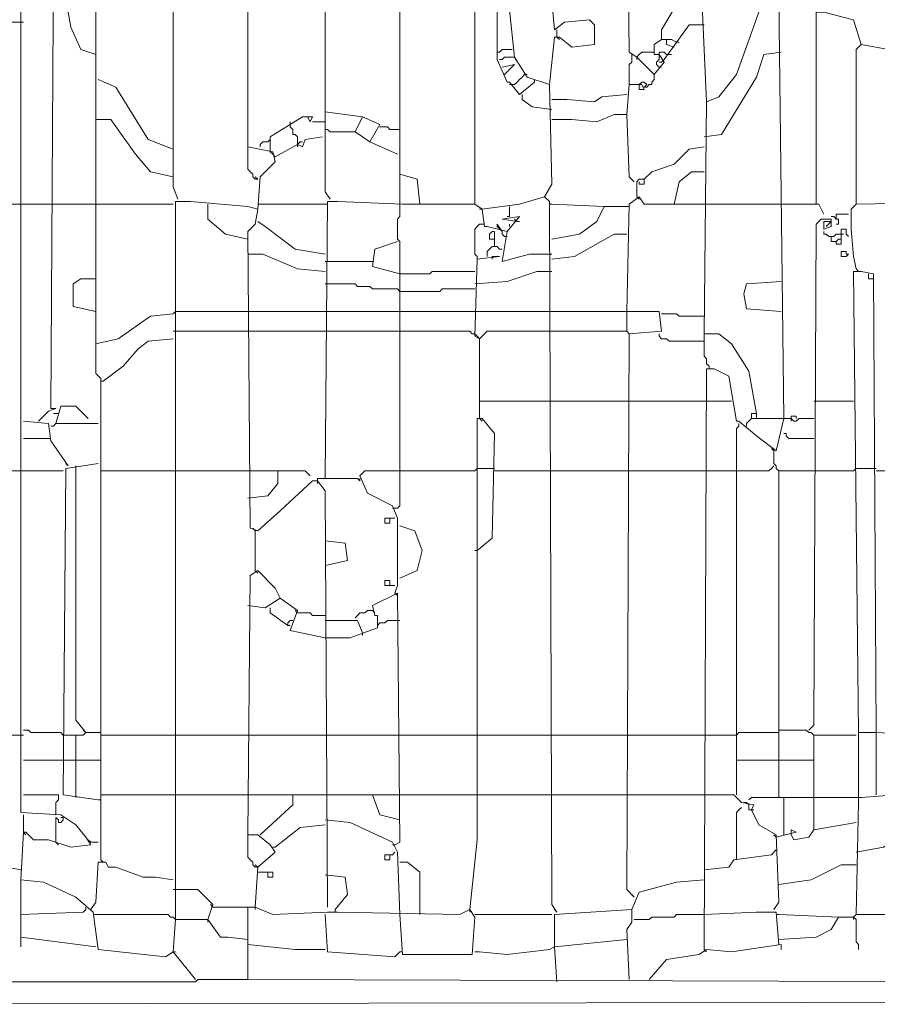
# Model space of a CAD drawing. Header units: millimetres. Extents: x 6435372 to 7248404, y 1559872 to 1886246.
# Tile 64 of 208: x 6816470 to 6816838, y 1768519 to 1768942. Entities that reach past the tile are written whole.
import ezdxf

# ---------------------------------------------------------------- set-up
doc = ezdxf.new("R2010")
doc.units = ezdxf.units.MM
doc.layers.add('matrice DPS', color=122, linetype='Continuous')
doc.layers.add('V-objekty', color=130, linetype='Continuous', lineweight=50)

# ---------------------------------------------------------------- blocks, each defined once
blk = doc.blocks.new('DWG-RYYQ14-20T_top')
at = {"layer": 'V-objekty', "color": 2, "lineweight": 13}
for points in [[(5.485011, 5.91863, 0), (5.486081, 5.932548, 0), (5.492505, 5.938972, 0), (5.491435, 5.943255, 0), (5.480728, 5.945396, 0), (5.480728, 6.457173, 0), (5.482869, 6.457173, 0), (5.485011, 6.453961, 0), (5.56531, 6.453961, 0), (5.574946, 6.450749, 0), (5.578158, 6.453961, 0), (5.626338, 6.455032, 0), (5.626338, 6.460385, 0), (5.622056, 6.464668, 0), (5.549251, 6.46788, 0), (5.488223, 6.464668, 0), (5.482869, 6.460385, 0), (5.480728, 6.465739, 0), (5.481799, 6.466809, 0)], [(5.51606, 5.922912, 0), (5.513919, 5.926124, 0), (5.513919, 6.453961, 0)], [(5.546039, 5.9197, 0), (5.546039, 6.453961, 0)], [(5.578158, 5.920771, 0), (5.578158, 6.375803, 0), (5.576017, 6.392934, 0), (5.573876, 6.394004, 0), (5.572805, 6.399358, 0), (5.546039, 6.400428, 0)], [(5.448608, 5.599572, 0), (5.445396, 5.59743, 0), (5.416488, 5.600642, 0), (5.414347, 5.616702, 0), (5.406852, 5.623126, 0), (5.392934, 5.62955, 0), (5.383298, 5.630621, 0), (5.384368, 5.650964, 0), (5.385439, 5.650964, 0), (5.388651, 5.647752, 0), (5.395075, 5.647752, 0), (5.404711, 5.64454, 0), (5.413276, 5.64561, 0), (5.411135, 5.648822, 0), (5.406852, 5.654176, 0), (5.400428, 5.658458, 0), (5.383298, 5.659529, 0), (5.383298, 5.663812, 0), (5.383298, 6.037473, 0)], [(5.450749, 5.922912, 0), (5.448608, 5.928266, 0), (5.448608, 6.148822, 0), (5.459315, 6.148822, 0), (5.480728, 6.147752, 0)], [(5.67666, 5.600642, 0), (5.67773, 5.850107, 0), (5.680942, 5.850107, 0), (5.687366, 5.846895, 0), (5.690578, 5.827623, 0), (5.691649, 5.827623, 0), (5.699143, 5.821199, 0), (5.707709, 5.814775, 0), (5.710921, 5.828694, 0), (5.708779, 6.009636, 0)], [(5.700214, 6.003212, 0), (5.690578, 5.976445, 0), (5.683084, 5.966809, 0), (5.67773, 5.964668, 0), (5.675589, 6.012848, 0)], [(5.665953, 6.008565, 0), (5.658458, 5.995717, 0), (5.658458, 5.991435, 0), (5.655246, 5.989293, 0), (5.655246, 5.985011, 0), (5.657388, 5.985011, 0), (5.659529, 5.981799, 0), (5.655246, 5.976445, 0), (5.647752, 5.98394, 0), (5.64454, 5.986081, 0), (5.643469, 6.078158, 0)], [(5.417559, 5.639186, 0), (5.417559, 5.8394, 0), (5.417559, 5.845824, 0), (5.415418, 5.847966, 0), (5.415418, 6.005353, 0), (5.412206, 6.033191, 0), (5.406852, 6.035332, 0), (5.384368, 6.034261, 0)], [(5.390792, 5.827623, 0), (5.395075, 5.831906, 0), (5.398287, 5.832976, 0), (5.396146, 5.832976, 0), (5.397216, 6.024625, 0), (5.398287, 6.024625, 0), (5.400428, 6.021413, 0), (5.404711, 5.996788, 0), (5.408994, 5.987152, 0), (5.415418, 5.985011, 0)], [(5.610278, 5.972163, 0), (5.61242, 5.992505, 0), (5.614561, 5.992505, 0), (5.619914, 5.988223, 0), (5.62955, 5.989293, 0), (5.62955, 5.997859, 0), (5.627409, 6, 0), (5.616702, 5.998929, 0), (5.61242, 5.995717, 0), (5.610278, 6.019272, 0), (5.603854, 6.020343, 0), (5.602784, 6.022484, 0), (5.595289, 6.022484, 0), (5.592077, 6.012848, 0), (5.588865, 6.005353, 0)], [(5.61349, 5.616702, 0), (5.611349, 5.619914, 0), (5.610278, 5.921842, 0), (5.608137, 5.923983, 0), (5.611349, 5.929336, 0), (5.610278, 5.972163, 0), (5.600642, 5.975375, 0), (5.595289, 5.98394, 0), (5.593148, 6.004283, 0), (5.587794, 6.005353, 0), (5.587794, 5.982869, 0), (5.592077, 5.973233, 0), (5.593148, 5.973233, 0), (5.59743, 5.96788, 0), (5.603854, 5.973233, 0)], [(5.724839, 5.920771, 0), (5.724839, 6.003212, 0), (5.728051, 6.003212, 0), (5.740899, 6, 0), (5.744111, 5.989293, 0), (5.74197, 5.987152, 0), (5.74197, 5.920771, 0)], [(5.350107, 5.981799, 0), (5.360814, 5.98394, 0), (5.374732, 5.996788, 0), (5.377944, 5.998929, 0), (5.384368, 5.998929, 0)], [(5.659529, 5.982869, 0), (5.670236, 5.997859, 0), (5.67666, 5.997859, 0)], [(5.61349, 5.992505, 0), (5.61349, 5.995717, 0)], [(5.61349, 5.992505, 0), (5.614561, 5.991435, 0)], [(5.658458, 5.991435, 0), (5.6606, 5.991435, 0)], [(5.663812, 5.988223, 0), (5.6606, 5.989293, 0), (5.6606, 5.991435, 0), (5.662741, 5.991435, 0), (5.664882, 5.990364, 0)], [(5.664882, 5.990364, 0), (5.665953, 5.990364, 0)], [(5.77409, 5.985011, 0), (5.755889, 5.987152, 0), (5.744111, 5.989293, 0)], [(5.587794, 5.986081, 0), (5.588865, 5.986081, 0), (5.589936, 5.987152, 0), (5.594218, 5.987152, 0)], [(5.64561, 5.98394, 0), (5.64561, 5.985011, 0)], [(5.647752, 5.98394, 0), (5.648822, 5.985011, 0), (5.649893, 5.986081, 0), (5.655246, 5.986081, 0)], [(5.658458, 5.979657, 0), (5.657388, 5.979657, 0), (5.656317, 5.980728, 0), (5.656317, 5.981799, 0), (5.657388, 5.982869, 0), (5.657388, 5.985011, 0)], [(5.657388, 5.985011, 0), (5.657388, 5.986081, 0), (5.659529, 5.986081, 0), (5.6606, 5.985011, 0), (5.66167, 5.985011, 0)], [(5.66167, 5.985011, 0), (5.662741, 5.985011, 0)], [(5.67666, 5.949679, 0), (5.684154, 5.950749, 0), (5.699143, 5.975375, 0), (5.702355, 5.985011, 0), (5.70985, 5.986081, 0)], [(5.588865, 5.982869, 0), (5.589936, 5.982869, 0), (5.591006, 5.98394, 0), (5.595289, 5.98394, 0)], [(5.591006, 5.976445, 0), (5.595289, 5.980728, 0), (5.589936, 5.979657, 0)], [(5.64454, 5.972163, 0), (5.64454, 5.980728, 0), (5.64561, 5.981799, 0), (5.64561, 5.98394, 0)], [(5.647752, 5.98394, 0), (5.647752, 5.982869, 0)], [(5.657388, 5.981799, 0), (5.658458, 5.981799, 0), (5.659529, 5.982869, 0)], [(5.658458, 5.981799, 0), (5.657388, 5.981799, 0)], [(5.594218, 5.972163, 0), (5.595289, 5.972163, 0), (5.59636, 5.973233, 0), (5.59743, 5.974304, 0), (5.598501, 5.975375, 0), (5.599572, 5.976445, 0)], [(5.599572, 5.976445, 0), (5.600642, 5.976445, 0)], [(5.650964, 5.971092, 0), (5.652034, 5.971092, 0), (5.653105, 5.972163, 0), (5.654176, 5.972163, 0), (5.654176, 5.973233, 0), (5.655246, 5.974304, 0), (5.655246, 5.976445, 0)], [(5.448608, 5.944325, 0), (5.437901, 5.948608, 0), (5.423983, 5.971092, 0), (5.416488, 5.974304, 0)], [(5.594218, 5.972163, 0), (5.593148, 5.972163, 0)], [(5.603854, 5.973233, 0), (5.603854, 5.974304, 0)], [(5.643469, 5.959315, 0), (5.64454, 5.972163, 0), (5.649893, 5.972163, 0), (5.650964, 5.970021, 0), (5.648822, 5.970021, 0), (5.648822, 5.972163, 0)], [(5.650964, 5.971092, 0), (5.652034, 5.972163, 0), (5.650964, 5.973233, 0), (5.649893, 5.973233, 0), (5.648822, 5.972163, 0)], [(5.611349, 5.961456, 0), (5.602784, 5.962527, 0), (5.598501, 5.965739, 0), (5.598501, 5.96788, 0)], [(5.611349, 5.965739, 0), (5.617773, 5.965739, 0), (5.62955, 5.964668, 0), (5.632762, 5.966809, 0), (5.643469, 5.96788, 0)], [(5.699143, 5.830835, 0), (5.695931, 5.849036, 0), (5.688437, 5.860814, 0), (5.683084, 5.865096, 0), (5.67666, 5.865096, 0), (5.67773, 5.964668, 0)], [(5.544968, 5.942184, 0), (5.533191, 5.947537, 0), (5.526767, 5.95182, 0), (5.529979, 5.958244, 0), (5.513919, 5.960385, 0)], [(5.611349, 5.957173, 0), (5.619914, 5.957173, 0), (5.630621, 5.956103, 0), (5.638116, 5.959315, 0), (5.643469, 5.959315, 0), (5.64454, 5.932548, 0), (5.646681, 5.930407, 0)], [(5.448608, 5.932548, 0), (5.438972, 5.93469, 0), (5.432548, 5.942184, 0), (5.421842, 5.957173, 0), (5.415418, 5.957173, 0)], [(5.490364, 5.943255, 0), (5.490364, 5.949679, 0), (5.504283, 5.958244, 0), (5.508565, 5.958244, 0), (5.507495, 5.956103, 0), (5.506424, 5.958244, 0)], [(5.498929, 5.955032, 0), (5.498929, 5.956103, 0)], [(5.502141, 5.946467, 0), (5.502141, 5.949679, 0), (5.501071, 5.950749, 0), (5.5, 5.950749, 0), (5.5, 5.952891, 0), (5.498929, 5.953961, 0), (5.498929, 5.955032, 0)], [(5.508565, 5.956103, 0), (5.513919, 5.956103, 0)], [(5.533191, 5.947537, 0), (5.537473, 5.955032, 0), (5.529979, 5.958244, 0)], [(5.526767, 5.95182, 0), (5.51606, 5.95182, 0), (5.514989, 5.952891, 0), (5.513919, 5.952891, 0)], [(5.546039, 5.952891, 0), (5.541756, 5.952891, 0), (5.540685, 5.953961, 0), (5.537473, 5.953961, 0)], [(5.486081, 5.945396, 0), (5.486081, 5.946467, 0), (5.487152, 5.947537, 0), (5.489293, 5.947537, 0)], [(5.489293, 5.947537, 0), (5.490364, 5.948608, 0)], [(5.492505, 5.941113, 0), (5.502141, 5.946467, 0), (5.504283, 5.945396, 0), (5.505353, 5.948608, 0), (5.512848, 5.949679, 0)], [(5.502141, 5.946467, 0), (5.503212, 5.947537, 0), (5.504283, 5.947537, 0)], [(5.502141, 5.946467, 0), (5.502141, 5.945396, 0)], [(5.485011, 5.931478, 0), (5.48394, 5.931478, 0), (5.482869, 5.932548, 0), (5.482869, 5.933619, 0), (5.481799, 5.93469, 0), (5.480728, 5.93576, 0), (5.480728, 5.945396, 0)], [(5.492505, 5.941113, 0), (5.491435, 5.942184, 0), (5.490364, 5.943255, 0)], [(5.650964, 5.931478, 0), (5.654176, 5.93469, 0), (5.663812, 5.937901, 0), (5.670236, 5.944325, 0), (5.67666, 5.945396, 0)], [(5.252677, 5.577088, 0), (5.905782, 5.578158, 0)], [(5.554604, 5.920771, 0), (5.553533, 5.931478, 0), (5.546039, 5.933619, 0)], [(5.663812, 5.920771, 0), (5.665953, 5.930407, 0), (5.671306, 5.93469, 0), (5.67666, 5.93469, 0)], [(5.485011, 5.931478, 0), (5.48394, 5.932548, 0)], [(5.647752, 5.923983, 0), (5.647752, 5.930407, 0), (5.648822, 5.931478, 0), (5.650964, 5.931478, 0), (5.650964, 5.929336, 0), (5.648822, 5.929336, 0), (5.648822, 5.930407, 0)], [(5.158458, 5.664882, 0), (5.158458, 5.865096, 0), (5.163812, 5.865096, 0), (5.169165, 5.860814, 0), (5.175589, 5.847966, 0), (5.17666, 5.847966, 0), (5.179872, 5.840471, 0), (5.180942, 5.840471, 0), (5.188437, 5.837259, 0), (5.190578, 5.921842, 0), (5.201285, 5.921842, 0), (5.279443, 5.920771, 0), (5.384368, 5.920771, 0)], [(5.384368, 5.920771, 0), (5.396146, 5.920771, 0)], [(5.396146, 5.920771, 0), (5.415418, 5.920771, 0)], [(5.415418, 5.920771, 0), (5.448608, 5.920771, 0)], [(5.449679, 5.61349, 0), (5.449679, 5.921842, 0), (5.456103, 5.921842, 0), (5.480728, 5.9197, 0), (5.485011, 5.91863, 0), (5.48394, 5.912206, 0), (5.480728, 5.908994, 0), (5.481799, 5.781585, 0), (5.485011, 5.780514, 0), (5.494647, 5.789079, 0), (5.508565, 5.801927, 0), (5.510707, 5.801927, 0), (5.513919, 5.797645, 0), (5.514989, 5.618844, 0), (5.514989, 5.619914, 0)], [(5.480728, 5.905782, 0), (5.471092, 5.907923, 0), (5.463597, 5.914347, 0), (5.463597, 5.920771, 0)], [(5.485011, 5.920771, 0), (5.513919, 5.920771, 0)], [(5.513919, 5.802998, 0), (5.514989, 5.921842, 0), (5.519272, 5.921842, 0), (5.547109, 5.920771, 0), (5.578158, 5.920771, 0), (5.58137, 5.91863, 0), (5.582441, 5.911135, 0), (5.583512, 5.911135, 0), (5.592077, 5.908994, 0), (5.589936, 5.896146, 0), (5.601713, 5.899358, 0), (5.611349, 5.899358, 0)], [(5.513919, 5.920771, 0), (5.514989, 5.920771, 0)], [(5.58137, 5.91863, 0), (5.59743, 5.920771, 0), (5.608137, 5.923983, 0)], [(5.608137, 5.923983, 0), (5.609208, 5.922912, 0)], [(5.611349, 5.920771, 0), (5.610278, 5.920771, 0)], [(5.611349, 5.905782, 0), (5.623126, 5.907923, 0), (5.630621, 5.913276, 0), (5.633833, 5.9197, 0), (5.611349, 5.920771, 0)], [(5.643469, 5.874732, 0), (5.64454, 5.920771, 0), (5.648822, 5.923983, 0), (5.650964, 5.920771, 0), (5.67666, 5.920771, 0)], [(5.647752, 5.923983, 0), (5.648822, 5.922912, 0)], [(5.67666, 5.920771, 0), (5.70985, 5.920771, 0)], [(5.70985, 5.920771, 0), (5.72591, 5.920771, 0), (5.728051, 5.916488, 0)], [(5.74197, 5.892934, 0), (5.740899, 5.898287, 0), (5.739829, 5.910064, 0), (5.739829, 5.91863, 0), (5.74197, 5.920771, 0), (5.807281, 5.921842, 0)], [(5.546039, 5.80621, 0), (5.546039, 5.904711, 0), (5.544968, 5.905782, 0), (5.544968, 5.914347, 0), (5.546039, 5.915418, 0), (5.546039, 5.9197, 0)], [(5.58137, 5.91863, 0), (5.5803, 5.91863, 0)], [(5.593148, 5.9197, 0), (5.593148, 5.915418, 0), (5.592077, 5.915418, 0)], [(5.633833, 5.9197, 0), (5.643469, 5.9197, 0)], [(5.643469, 5.9197, 0), (5.64454, 5.9197, 0)], [(5.513919, 5.899358, 0), (5.501071, 5.901499, 0), (5.488223, 5.911135, 0), (5.485011, 5.913276, 0)], [(5.592077, 5.908994, 0), (5.59743, 5.915418, 0), (5.589936, 5.914347, 0), (5.59636, 5.913276, 0)], [(5.59636, 5.913276, 0), (5.595289, 5.914347, 0)], [(5.59636, 5.913276, 0), (5.59743, 5.913276, 0)], [(5.721627, 5.694861, 0), (5.723769, 5.697002, 0), (5.724839, 5.912206, 0), (5.726981, 5.914347, 0), (5.731263, 5.914347, 0), (5.731263, 5.911135, 0), (5.728051, 5.910064, 0), (5.728051, 5.913276, 0), (5.731263, 5.913276, 0), (5.729122, 5.911135, 0)], [(5.733405, 5.914347, 0), (5.732334, 5.915418, 0), (5.731263, 5.915418, 0)], [(5.733405, 5.914347, 0), (5.733405, 5.916488, 0), (5.738758, 5.916488, 0)], [(5.733405, 5.915418, 0), (5.733405, 5.914347, 0)], [(5.733405, 5.914347, 0), (5.734475, 5.914347, 0), (5.734475, 5.912206, 0), (5.733405, 5.912206, 0)], [(5.579229, 5.897216, 0), (5.579229, 5.898287, 0), (5.578158, 5.899358, 0), (5.578158, 5.910064, 0), (5.579229, 5.911135, 0), (5.5803, 5.912206, 0), (5.58137, 5.912206, 0)], [(5.58137, 5.912206, 0), (5.582441, 5.912206, 0)], [(5.586724, 5.90257, 0), (5.586724, 5.908994, 0), (5.585653, 5.908994, 0), (5.584582, 5.907923, 0), (5.584582, 5.905782, 0), (5.586724, 5.905782, 0)], [(5.589936, 5.908994, 0), (5.587794, 5.912206, 0), (5.587794, 5.911135, 0), (5.589936, 5.908994, 0)], [(5.592077, 5.906852, 0), (5.591006, 5.906852, 0), (5.589936, 5.907923, 0), (5.589936, 5.908994, 0)], [(5.593148, 5.911135, 0), (5.593148, 5.912206, 0)], [(5.731263, 5.906852, 0), (5.730193, 5.906852, 0), (5.729122, 5.907923, 0), (5.728051, 5.907923, 0), (5.728051, 5.908994, 0)], [(5.733405, 5.904711, 0), (5.733405, 5.90364, 0), (5.735546, 5.90364, 0), (5.735546, 5.910064, 0), (5.737687, 5.910064, 0), (5.737687, 5.907923, 0), (5.738758, 5.906852, 0)], [(5.546039, 5.890792, 0), (5.534261, 5.894004, 0), (5.535332, 5.901499, 0), (5.544968, 5.904711, 0)], [(5.611349, 5.897216, 0), (5.620985, 5.898287, 0), (5.638116, 5.907923, 0), (5.643469, 5.907923, 0)], [(5.733405, 5.904711, 0), (5.731263, 5.904711, 0), (5.731263, 5.906852, 0), (5.732334, 5.906852, 0), (5.733405, 5.907923, 0), (5.735546, 5.907923, 0)], [(5.733405, 5.904711, 0), (5.734475, 5.905782, 0), (5.735546, 5.905782, 0)], [(5.735546, 5.907923, 0), (5.736617, 5.907923, 0)], [(5.583512, 5.898287, 0), (5.583512, 5.900428, 0), (5.584582, 5.901499, 0), (5.585653, 5.90257, 0), (5.587794, 5.90257, 0), (5.588865, 5.901499, 0), (5.589936, 5.901499, 0)], [(5.737687, 5.899358, 0), (5.737687, 5.900428, 0), (5.735546, 5.900428, 0), (5.735546, 5.898287, 0), (5.737687, 5.898287, 0), (5.738758, 5.899358, 0), (5.737687, 5.899358, 0)], [(5.513919, 5.891863, 0), (5.502141, 5.892934, 0), (5.487152, 5.899358, 0), (5.480728, 5.899358, 0)], [(5.513919, 5.896146, 0), (5.534261, 5.896146, 0)], [(5.5803, 5.862955, 0), (5.578158, 5.864026, 0), (5.579229, 5.897216, 0), (5.588865, 5.898287, 0), (5.585653, 5.898287, 0)], [(5.585653, 5.898287, 0), (5.585653, 5.897216, 0)], [(5.546039, 5.890792, 0), (5.558887, 5.890792, 0), (5.559957, 5.891863, 0), (5.578158, 5.891863, 0)], [(5.578158, 5.88651, 0), (5.592077, 5.88758, 0), (5.604925, 5.891863, 0), (5.611349, 5.891863, 0)], [(5.743041, 5.69379, 0), (5.740899, 5.891863, 0), (5.744111, 5.891863, 0), (5.749465, 5.890792, 0), (5.750535, 5.69379, 0)], [(5.74197, 5.892934, 0), (5.743041, 5.891863, 0)], [(5.415418, 5.874732, 0), (5.405782, 5.876874, 0), (5.405782, 5.88651, 0), (5.408994, 5.888651, 0), (5.415418, 5.888651, 0)], [(5.70985, 5.874732, 0), (5.694861, 5.875803, 0), (5.69379, 5.882227, 0), (5.694861, 5.88651, 0), (5.70985, 5.88758, 0)], [(5.749465, 5.888651, 0), (5.747323, 5.888651, 0), (5.747323, 5.890792, 0)], [(5.546039, 5.883298, 0), (5.544968, 5.884368, 0), (5.534261, 5.884368, 0), (5.533191, 5.885439, 0), (5.527837, 5.885439, 0), (5.526767, 5.88651, 0), (5.513919, 5.88651, 0)], [(5.546039, 5.883298, 0), (5.563169, 5.883298, 0), (5.56424, 5.884368, 0), (5.578158, 5.884368, 0)], [(5.448608, 5.873662, 0), (5.449679, 5.874732, 0), (5.480728, 5.874732, 0)], [(5.480728, 5.874732, 0), (5.513919, 5.874732, 0)], [(5.513919, 5.874732, 0), (5.546039, 5.874732, 0)], [(5.546039, 5.874732, 0), (5.578158, 5.874732, 0)], [(5.578158, 5.874732, 0), (5.611349, 5.874732, 0)], [(5.646681, 5.623126, 0), (5.643469, 5.626338, 0), (5.64454, 5.865096, 0), (5.658458, 5.866167, 0), (5.657388, 5.874732, 0), (5.611349, 5.874732, 0)], [(5.64454, 5.865096, 0), (5.643469, 5.866167, 0), (5.643469, 5.874732, 0)], [(5.415418, 5.860814, 0), (5.425054, 5.862955, 0), (5.438972, 5.872591, 0), (5.448608, 5.873662, 0)], [(5.67666, 5.872591, 0), (5.665953, 5.872591, 0), (5.664882, 5.873662, 0), (5.658458, 5.873662, 0)], [(5.448608, 5.866167, 0), (5.480728, 5.866167, 0)], [(5.480728, 5.866167, 0), (5.513919, 5.866167, 0)], [(5.513919, 5.866167, 0), (5.546039, 5.866167, 0)], [(5.578158, 5.865096, 0), (5.577088, 5.865096, 0), (5.576017, 5.866167, 0), (5.546039, 5.866167, 0)], [(5.5803, 5.828694, 0), (5.5803, 5.862955, 0), (5.58137, 5.864026, 0), (5.582441, 5.865096, 0), (5.583512, 5.866167, 0), (5.611349, 5.866167, 0)], [(5.611349, 5.866167, 0), (5.643469, 5.866167, 0)], [(5.41863, 5.844754, 0), (5.427195, 5.851178, 0), (5.433619, 5.858672, 0), (5.437901, 5.861884, 0), (5.448608, 5.862955, 0)], [(5.5803, 5.862955, 0), (5.579229, 5.864026, 0), (5.578158, 5.865096, 0)], [(5.67666, 5.861884, 0), (5.66167, 5.861884, 0), (5.6606, 5.862955, 0), (5.658458, 5.862955, 0), (5.657388, 5.864026, 0), (5.657388, 5.865096, 0)], [(5.678801, 5.850107, 0), (5.678801, 5.851178, 0), (5.67773, 5.852248, 0), (5.67773, 5.85439, 0), (5.67666, 5.85546, 0), (5.67666, 5.865096, 0)], [(5.41863, 5.844754, 0), (5.417559, 5.844754, 0)], [(5.5803, 5.836188, 0), (5.611349, 5.836188, 0)], [(5.611349, 5.836188, 0), (5.643469, 5.836188, 0)], [(5.643469, 5.836188, 0), (5.67666, 5.836188, 0)], [(5.67666, 5.836188, 0), (5.688437, 5.836188, 0)], [(5.723769, 5.836188, 0), (5.740899, 5.836188, 0)], [(5.398287, 5.826552, 0), (5.400428, 5.834047, 0), (5.406852, 5.834047, 0), (5.412206, 5.828694, 0)], [(5.398287, 5.830835, 0), (5.397216, 5.830835, 0)], [(5.398287, 5.830835, 0), (5.399358, 5.830835, 0)], [(5.576017, 5.617773, 0), (5.579229, 5.647752, 0), (5.579229, 5.828694, 0), (5.58137, 5.828694, 0), (5.586724, 5.82227, 0), (5.585653, 5.777302, 0), (5.579229, 5.771949, 0)], [(5.5803, 5.828694, 0), (5.58137, 5.827623, 0)], [(5.694861, 5.826552, 0), (5.695931, 5.827623, 0), (5.697002, 5.828694, 0), (5.710921, 5.828694, 0)], [(5.697002, 5.828694, 0), (5.697002, 5.830835, 0), (5.699143, 5.830835, 0), (5.699143, 5.828694, 0)], [(5.710921, 5.828694, 0), (5.714133, 5.828694, 0), (5.715203, 5.827623, 0), (5.716274, 5.827623, 0), (5.717345, 5.828694, 0), (5.723769, 5.828694, 0)], [(5.714133, 5.828694, 0), (5.714133, 5.829764, 0), (5.716274, 5.829764, 0), (5.716274, 5.828694, 0)], [(5.714133, 5.828694, 0), (5.714133, 5.827623, 0)], [(5.40364, 5.808351, 0), (5.396146, 5.819058, 0), (5.395075, 5.826552, 0), (5.384368, 5.827623, 0)], [(5.396146, 5.825482, 0), (5.397216, 5.825482, 0), (5.398287, 5.826552, 0), (5.416488, 5.826552, 0)], [(5.690578, 5.667024, 0), (5.690578, 5.824411, 0), (5.691649, 5.825482, 0), (5.691649, 5.826552, 0)], [(5.694861, 5.826552, 0), (5.694861, 5.825482, 0)], [(5.384368, 5.820128, 0), (5.396146, 5.820128, 0)], [(5.723769, 5.820128, 0), (5.713062, 5.820128, 0), (5.711991, 5.821199, 0), (5.711991, 5.82227, 0), (5.710921, 5.82227, 0)], [(5.706638, 5.814775, 0), (5.705567, 5.815846, 0)], [(5.708779, 5.665953, 0), (5.708779, 5.80621, 0), (5.707709, 5.807281, 0), (5.707709, 5.808351, 0), (5.706638, 5.809422, 0), (5.706638, 5.814775, 0)], [(5.416488, 5.664882, 0), (5.401499, 5.667024, 0), (5.40257, 5.807281, 0), (5.416488, 5.809422, 0)], [(5.40364, 5.808351, 0), (5.40257, 5.809422, 0)], [(5.411135, 5.69379, 0), (5.406852, 5.699143, 0), (5.406852, 5.808351, 0)], [(5.578158, 5.80621, 0), (5.579229, 5.807281, 0), (5.586724, 5.807281, 0)], [(5.690578, 5.80621, 0), (5.704497, 5.80621, 0), (5.705567, 5.807281, 0), (5.706638, 5.808351, 0)], [(5.740899, 5.80621, 0), (5.74197, 5.807281, 0), (5.750535, 5.807281, 0)], [(5.350107, 5.80621, 0), (5.384368, 5.80621, 0)], [(5.384368, 5.80621, 0), (5.401499, 5.80621, 0)], [(5.417559, 5.80621, 0), (5.448608, 5.80621, 0)], [(5.448608, 5.80621, 0), (5.480728, 5.80621, 0)], [(5.480728, 5.794433, 0), (5.489293, 5.795503, 0), (5.493576, 5.800857, 0), (5.493576, 5.80621, 0), (5.505353, 5.80621, 0), (5.507495, 5.804069, 0)], [(5.480728, 5.80621, 0), (5.493576, 5.80621, 0)], [(5.510707, 5.801927, 0), (5.510707, 5.802998, 0), (5.527837, 5.802998, 0), (5.528908, 5.801927, 0), (5.528908, 5.802998, 0)], [(5.543897, 5.753747, 0), (5.544968, 5.756959, 0), (5.544968, 5.785867, 0), (5.542827, 5.791221, 0), (5.53212, 5.796574, 0), (5.528908, 5.804069, 0), (5.531049, 5.80621, 0), (5.578158, 5.80621, 0)], [(5.543897, 5.79015, 0), (5.544968, 5.79015, 0), (5.546039, 5.791221, 0), (5.546039, 5.80621, 0)], [(5.586724, 5.80621, 0), (5.611349, 5.80621, 0)], [(5.611349, 5.80621, 0), (5.643469, 5.80621, 0)], [(5.643469, 5.80621, 0), (5.67666, 5.80621, 0)], [(5.67666, 5.80621, 0), (5.690578, 5.80621, 0)], [(5.708779, 5.80621, 0), (5.723769, 5.80621, 0)], [(5.723769, 5.80621, 0), (5.740899, 5.80621, 0)], [(5.750535, 5.80621, 0), (5.77409, 5.80621, 0)], [(5.510707, 5.801927, 0), (5.510707, 5.800857, 0)], [(5.543897, 5.79015, 0), (5.542827, 5.79015, 0)], [(5.541756, 5.785867, 0), (5.541756, 5.783726, 0), (5.539615, 5.783726, 0), (5.539615, 5.785867, 0), (5.541756, 5.785867, 0)], [(5.541756, 5.785867, 0), (5.543897, 5.785867, 0)], [(5.48394, 5.780514, 0), (5.482869, 5.781585, 0)], [(5.546039, 5.760171, 0), (5.553533, 5.763383, 0), (5.555675, 5.771949, 0), (5.552463, 5.780514, 0), (5.546039, 5.782655, 0)], [(5.48394, 5.763383, 0), (5.48394, 5.780514, 0)], [(5.513919, 5.765525, 0), (5.523555, 5.767666, 0), (5.522484, 5.775161, 0), (5.513919, 5.776231, 0)], [(5.579229, 5.771949, 0), (5.578158, 5.771949, 0)], [(5.48394, 5.618844, 0), (5.485011, 5.635974, 0), (5.492505, 5.642398, 0), (5.490364, 5.64561, 0), (5.485011, 5.649893, 0), (5.480728, 5.649893, 0), (5.481799, 5.761242, 0), (5.485011, 5.763383, 0), (5.492505, 5.755889, 0), (5.494647, 5.751606, 0), (5.488223, 5.747323, 0), (5.480728, 5.748394, 0)], [(5.48394, 5.763383, 0), (5.485011, 5.762313, 0)], [(5.541756, 5.756959, 0), (5.541756, 5.759101, 0), (5.539615, 5.759101, 0), (5.539615, 5.756959, 0), (5.543897, 5.756959, 0)], [(5.513919, 5.734475, 0), (5.498929, 5.737687, 0), (5.502141, 5.746253, 0), (5.494647, 5.751606, 0)], [(5.543897, 5.64561, 0), (5.546039, 5.646681, 0), (5.544968, 5.753747, 0), (5.534261, 5.748394, 0), (5.535332, 5.744111, 0), (5.536403, 5.744111, 0), (5.536403, 5.738758, 0), (5.524625, 5.734475, 0), (5.513919, 5.734475, 0)], [(5.543897, 5.753747, 0), (5.544968, 5.752677, 0)], [(5.497859, 5.739829, 0), (5.490364, 5.745182, 0), (5.490364, 5.747323, 0)], [(5.502141, 5.745182, 0), (5.501071, 5.746253, 0)], [(5.513919, 5.744111, 0), (5.508565, 5.744111, 0), (5.507495, 5.745182, 0), (5.502141, 5.745182, 0)], [(5.526767, 5.743041, 0), (5.527837, 5.744111, 0), (5.528908, 5.745182, 0), (5.531049, 5.745182, 0), (5.53212, 5.746253, 0), (5.534261, 5.746253, 0)], [(5.534261, 5.746253, 0), (5.535332, 5.745182, 0)], [(5.497859, 5.739829, 0), (5.497859, 5.740899, 0), (5.498929, 5.74197, 0), (5.5, 5.74197, 0)], [(5.498929, 5.739829, 0), (5.497859, 5.739829, 0)], [(5.529979, 5.736617, 0), (5.527837, 5.74197, 0), (5.513919, 5.74197, 0)], [(5.537473, 5.740899, 0), (5.536403, 5.739829, 0)], [(5.537473, 5.740899, 0), (5.539615, 5.740899, 0), (5.540685, 5.74197, 0), (5.546039, 5.74197, 0)], [(5.529979, 5.736617, 0), (5.529979, 5.735546, 0)], [(5.350107, 5.692719, 0), (5.384368, 5.692719, 0)], [(5.401499, 5.692719, 0), (5.400428, 5.69379, 0), (5.38758, 5.69379, 0), (5.38651, 5.694861, 0), (5.384368, 5.694861, 0)], [(5.401499, 5.692719, 0), (5.406852, 5.692719, 0)], [(5.406852, 5.665953, 0), (5.406852, 5.692719, 0), (5.410064, 5.692719, 0), (5.411135, 5.69379, 0), (5.417559, 5.69379, 0)], [(5.411135, 5.69379, 0), (5.410064, 5.694861, 0)], [(5.417559, 5.692719, 0), (5.448608, 5.692719, 0)], [(5.448608, 5.692719, 0), (5.480728, 5.692719, 0)], [(5.480728, 5.692719, 0), (5.513919, 5.692719, 0)], [(5.513919, 5.692719, 0), (5.546039, 5.692719, 0)], [(5.546039, 5.692719, 0), (5.579229, 5.692719, 0)], [(5.579229, 5.692719, 0), (5.611349, 5.692719, 0)], [(5.611349, 5.692719, 0), (5.643469, 5.692719, 0)], [(5.643469, 5.692719, 0), (5.67666, 5.692719, 0)], [(5.67666, 5.692719, 0), (5.690578, 5.692719, 0)], [(5.690578, 5.692719, 0), (5.691649, 5.69379, 0), (5.708779, 5.69379, 0)], [(5.723769, 5.667024, 0), (5.723769, 5.692719, 0), (5.722698, 5.69379, 0), (5.721627, 5.69379, 0), (5.720557, 5.694861, 0), (5.708779, 5.694861, 0)], [(5.723769, 5.692719, 0), (5.74197, 5.692719, 0)], [(5.74197, 5.615632, 0), (5.743041, 5.663812, 0), (5.743041, 5.668094, 0), (5.743041, 5.69379, 0), (5.750535, 5.69379, 0), (5.792291, 5.691649, 0), (5.785867, 5.682013, 0), (5.77409, 5.679872, 0), (5.77409, 5.692719, 0)], [(5.750535, 5.667024, 0), (5.750535, 5.69379, 0)], [(5.384368, 5.682013, 0), (5.401499, 5.682013, 0)], [(5.401499, 5.682013, 0), (5.406852, 5.682013, 0)], [(5.406852, 5.682013, 0), (5.417559, 5.682013, 0)], [(5.690578, 5.682013, 0), (5.708779, 5.682013, 0)], [(5.708779, 5.682013, 0), (5.723769, 5.682013, 0)], [(5.398287, 5.658458, 0), (5.398287, 5.663812, 0), (5.399358, 5.664882, 0), (5.399358, 5.667024, 0), (5.384368, 5.667024, 0)], [(5.417559, 5.667024, 0), (5.448608, 5.667024, 0)], [(5.448608, 5.667024, 0), (5.480728, 5.667024, 0)], [(5.480728, 5.667024, 0), (5.5, 5.667024, 0)], [(5.486081, 5.649893, 0), (5.5, 5.662741, 0), (5.5, 5.667024, 0), (5.513919, 5.667024, 0)], [(5.513919, 5.667024, 0), (5.534261, 5.667024, 0)], [(5.546039, 5.656317, 0), (5.537473, 5.658458, 0), (5.534261, 5.667024, 0), (5.546039, 5.667024, 0)], [(5.546039, 5.667024, 0), (5.579229, 5.667024, 0)], [(5.579229, 5.667024, 0), (5.611349, 5.667024, 0)], [(5.611349, 5.667024, 0), (5.643469, 5.667024, 0)], [(5.643469, 5.667024, 0), (5.67666, 5.667024, 0)], [(5.706638, 5.617773, 0), (5.708779, 5.620985, 0), (5.707709, 5.649893, 0), (5.700214, 5.654176, 0), (5.697002, 5.6606, 0), (5.698073, 5.662741, 0), (5.692719, 5.663812, 0), (5.689507, 5.667024, 0), (5.67666, 5.667024, 0)], [(5.723769, 5.652034, 0), (5.723769, 5.667024, 0)], [(5.744111, 5.665953, 0), (5.771949, 5.668094, 0), (5.77409, 5.669165, 0)], [(5.416488, 5.664882, 0), (5.417559, 5.664882, 0)], [(5.695931, 5.662741, 0), (5.694861, 5.663812, 0), (5.69379, 5.663812, 0)], [(5.708779, 5.665953, 0), (5.697002, 5.665953, 0), (5.695931, 5.664882, 0)], [(5.708779, 5.665953, 0), (5.710921, 5.665953, 0)], [(5.710921, 5.649893, 0), (5.710921, 5.665953, 0), (5.744111, 5.665953, 0)], [(5.690578, 5.639186, 0), (5.690578, 5.659529, 0), (5.691649, 5.6606, 0), (5.692719, 5.66167, 0)], [(5.697002, 5.6606, 0), (5.695931, 5.6606, 0), (5.695931, 5.662741, 0)], [(5.697002, 5.6606, 0), (5.698073, 5.6606, 0)], [(5.384368, 5.650964, 0), (5.384368, 5.658458, 0)], [(5.398287, 5.646681, 0), (5.398287, 5.657388, 0), (5.399358, 5.656317, 0), (5.399358, 5.655246, 0), (5.400428, 5.655246, 0), (5.401499, 5.656317, 0)], [(5.401499, 5.656317, 0), (5.401499, 5.657388, 0), (5.400428, 5.657388, 0)], [(5.546039, 5.615632, 0), (5.544968, 5.642398, 0), (5.542827, 5.646681, 0), (5.524625, 5.655246, 0), (5.513919, 5.656317, 0)], [(5.714133, 5.649893, 0), (5.715203, 5.647752, 0), (5.721627, 5.648822, 0), (5.723769, 5.652034, 0), (5.74197, 5.655246, 0)], [(5.384368, 5.650964, 0), (5.385439, 5.649893, 0)], [(5.492505, 5.64454, 0), (5.503212, 5.653105, 0), (5.513919, 5.654176, 0)], [(5.707709, 5.648822, 0), (5.716274, 5.650964, 0), (5.714133, 5.652034, 0), (5.714133, 5.649893, 0)], [(5.74197, 5.642398, 0), (5.753747, 5.64454, 0), (5.766595, 5.652034, 0), (5.77409, 5.652034, 0)], [(5.398287, 5.646681, 0), (5.399358, 5.64561, 0)], [(5.413276, 5.646681, 0), (5.412206, 5.647752, 0)], [(5.413276, 5.646681, 0), (5.416488, 5.646681, 0)], [(5.485011, 5.635974, 0), (5.48394, 5.635974, 0), (5.482869, 5.637045, 0), (5.482869, 5.638116, 0), (5.481799, 5.639186, 0), (5.480728, 5.640257, 0), (5.480728, 5.649893, 0)], [(5.707709, 5.648822, 0), (5.706638, 5.649893, 0)], [(5.383298, 5.634904, 0), (5.37152, 5.637045, 0), (5.357602, 5.64454, 0), (5.350107, 5.64454, 0)], [(5.492505, 5.64454, 0), (5.491435, 5.64454, 0)], [(5.541756, 5.641328, 0), (5.542827, 5.641328, 0), (5.543897, 5.642398, 0)], [(5.543897, 5.64561, 0), (5.542827, 5.64561, 0)], [(5.67666, 5.634904, 0), (5.687366, 5.635974, 0), (5.689507, 5.639186, 0), (5.705567, 5.641328, 0), (5.707709, 5.643469, 0)], [(5.413276, 5.617773, 0), (5.415418, 5.620985, 0), (5.416488, 5.638116, 0), (5.4197, 5.638116, 0), (5.420771, 5.635974, 0), (5.423983, 5.635974, 0), (5.43576, 5.631692, 0), (5.441113, 5.631692, 0), (5.448608, 5.630621, 0)], [(5.417559, 5.639186, 0), (5.41863, 5.638116, 0)], [(5.541756, 5.641328, 0), (5.541756, 5.639186, 0), (5.539615, 5.639186, 0), (5.539615, 5.641328, 0), (5.541756, 5.641328, 0)], [(5.554604, 5.615632, 0), (5.554604, 5.633833, 0), (5.549251, 5.638116, 0), (5.546039, 5.638116, 0)], [(5.485011, 5.635974, 0), (5.48394, 5.637045, 0)], [(5.485011, 5.633833, 0), (5.491435, 5.633833, 0), (5.491435, 5.631692, 0), (5.489293, 5.631692, 0), (5.489293, 5.633833, 0)], [(5.708779, 5.62848, 0), (5.722698, 5.630621, 0), (5.735546, 5.637045, 0), (5.74197, 5.637045, 0)], [(5.383298, 5.615632, 0), (5.383298, 5.630621, 0)], [(5.518201, 5.617773, 0), (5.523555, 5.624197, 0), (5.522484, 5.631692, 0), (5.513919, 5.632762, 0)], [(5.64561, 5.617773, 0), (5.648822, 5.625268, 0), (5.664882, 5.62955, 0), (5.67666, 5.630621, 0)], [(5.463597, 5.61349, 0), (5.465739, 5.619914, 0), (5.459315, 5.626338, 0), (5.448608, 5.626338, 0)], [(5.646681, 5.623126, 0), (5.64561, 5.624197, 0)], [(5.415418, 5.601713, 0), (5.383298, 5.605996, 0), (5.383298, 5.615632, 0), (5.410064, 5.616702, 0), (5.411135, 5.617773, 0)], [(5.411135, 5.617773, 0), (5.411135, 5.618844, 0)], [(5.465739, 5.618844, 0), (5.464668, 5.619914, 0)], [(5.465739, 5.618844, 0), (5.480728, 5.618844, 0)], [(5.874732, 5.582441, 0), (5.801927, 5.583512, 0), (5.799786, 5.586724, 0), (5.480728, 5.587794, 0), (5.480728, 5.618844, 0), (5.48394, 5.618844, 0), (5.491435, 5.615632, 0), (5.514989, 5.616702, 0), (5.519272, 5.616702, 0), (5.571734, 5.615632, 0), (5.576017, 5.617773, 0), (5.578158, 5.614561, 0), (5.577088, 5.598501, 0), (5.547109, 5.598501, 0), (5.546039, 5.615632, 0)], [(5.48394, 5.618844, 0), (5.48394, 5.617773, 0)], [(5.518201, 5.617773, 0), (5.518201, 5.616702, 0)], [(5.576017, 5.617773, 0), (5.576017, 5.616702, 0)], [(5.61349, 5.586724, 0), (5.61242, 5.601713, 0), (5.61242, 5.615632, 0), (5.64561, 5.617773, 0), (5.64561, 5.61242, 0), (5.643469, 5.609208, 0), (5.64454, 5.587794, 0)], [(5.61349, 5.616702, 0), (5.61242, 5.617773, 0)], [(5.708779, 5.602784, 0), (5.707709, 5.616702, 0), (5.699143, 5.616702, 0), (5.67666, 5.615632, 0)], [(5.740899, 5.614561, 0), (5.74197, 5.615632, 0), (5.775161, 5.615632, 0), (5.776231, 5.616702, 0), (5.778373, 5.616702, 0), (5.779443, 5.615632, 0), (5.807281, 5.615632, 0)], [(5.415418, 5.615632, 0), (5.414347, 5.615632, 0)], [(5.449679, 5.61349, 0), (5.448608, 5.614561, 0), (5.447537, 5.614561, 0), (5.446467, 5.615632, 0), (5.415418, 5.615632, 0)], [(5.458244, 5.587794, 0), (5.448608, 5.599572, 0), (5.449679, 5.61349, 0), (5.463597, 5.61349, 0), (5.468951, 5.605996, 0), (5.472163, 5.605996, 0), (5.480728, 5.604925, 0)], [(5.463597, 5.61349, 0), (5.463597, 5.61242, 0)], [(5.546039, 5.599572, 0), (5.543897, 5.59743, 0), (5.514989, 5.599572, 0), (5.513919, 5.615632, 0)], [(5.578158, 5.615632, 0), (5.611349, 5.615632, 0)], [(5.646681, 5.61349, 0), (5.653105, 5.61349, 0), (5.654176, 5.614561, 0), (5.663812, 5.614561, 0), (5.664882, 5.615632, 0), (5.67666, 5.615632, 0)], [(5.708779, 5.615632, 0), (5.707709, 5.615632, 0)], [(5.708779, 5.604925, 0), (5.724839, 5.605996, 0), (5.731263, 5.609208, 0), (5.734475, 5.614561, 0), (5.708779, 5.615632, 0)], [(5.734475, 5.614561, 0), (5.740899, 5.614561, 0), (5.74197, 5.61349, 0), (5.74197, 5.603854, 0), (5.743041, 5.602784, 0), (5.743041, 5.600642, 0)], [(5.740899, 5.614561, 0), (5.740899, 5.61349, 0)], [(5.383298, 5.605996, 0), (5.383298, 5.601713, 0)], [(5.61242, 5.601713, 0), (5.643469, 5.604925, 0)], [(5.448608, 5.599572, 0), (5.449679, 5.599572, 0)], [(5.513919, 5.600642, 0), (5.501071, 5.600642, 0), (5.480728, 5.602784, 0)], [(5.546039, 5.599572, 0), (5.547109, 5.599572, 0)], [(5.578158, 5.599572, 0), (5.5803, 5.599572, 0), (5.592077, 5.598501, 0), (5.610278, 5.600642, 0), (5.61242, 5.601713, 0)], [(5.653105, 5.587794, 0), (5.6606, 5.59636, 0), (5.674518, 5.598501, 0), (5.67773, 5.600642, 0), (5.688437, 5.599572, 0), (5.70985, 5.602784, 0), (5.70985, 5.600642, 0)], [(5.67666, 5.600642, 0), (5.67773, 5.599572, 0)], [(5.310493, 5.586724, 0), (5.458244, 5.586724, 0), (5.459315, 5.587794, 0), (5.480728, 5.587794, 0)]]:
    blk.add_polyline3d(points, dxfattribs=at)

msp = doc.modelspace()

# ---------------------------------------------------------------- block references
at = {"layer": 'matrice DPS', "xscale": 1000, "yscale": 1000, "zscale": 1000}
msp.add_blockref('DWG-RYYQ14-20T_top', (6811087.25, 1762941.72), dxfattribs=at)

doc.saveas('drawing.dxf')
